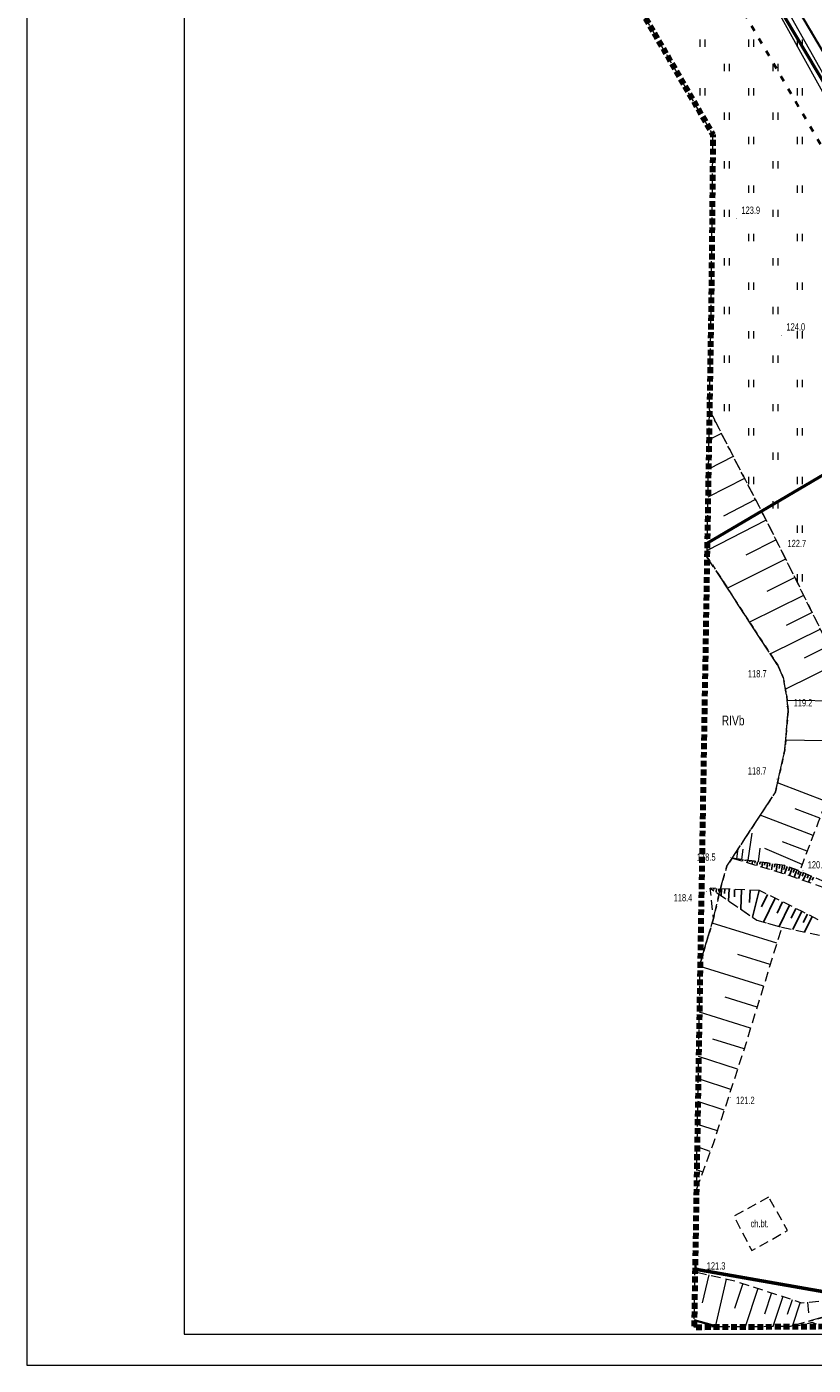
# Model space of a CAD drawing. Header units: metres. Extents: x 7464056 to 7464277, y 5957530 to 5957827.
# Tile 1 of 26: x 7464056 to 7464137, y 5957530 to 5957668. Entities that reach past the tile are written whole.
import ezdxf
from ezdxf.enums import TextEntityAlignment as Align

# ---------------------------------------------------------------- set-up
doc = ezdxf.new("R2010")
doc.units = ezdxf.units.M
doc.header["$MEASUREMENT"] = 0
for name, pattern in [('1', [0.6, 0.3, -0.3]), ('1.0_0.5', [1.5, 1, -0.5]), ('2', [0.9, 0.6, -0.3]), ('219-500', [0]), ('ACAD_ISO03W100', [30, 12, -18]), ('egkk-500', [2, 1.5, -0.5]), ('egug-500', [1, 0.5, -0.5])]:
    doc.linetypes.add(name, pattern=pattern)
doc.layers.get('0').update_dxf_attribs({"color": 2, "linetype": 'CONTINUOUS', "lineweight": 5})
for name, color, linetype in [('000 Inne (niezydentyfikowane)', 7, 'CONTINUOUS'), ('209-oznaczenie konturu klasyfikacyjnego', 7, 'CONTINUOUS'), ('217-kontur klasyfikacyjny', 7, 'CONTINUOUS'), ('218-kontur użytku gruntowego', 7, 'CONTINUOUS'), ('chodnik', 7, 'CONTINUOUS'), ('chodnik-Atr17', 7, 'CONTINUOUS'), ('ogrodzenie trwałe', 7, 'CONTINUOUS'), ('pikieta naturalna', 7, 'CONTINUOUS'), ('przewód elektroenergetyczny podziemny', 7, 'CONTINUOUS'), ('przewód telekomunikacyjny podziemny', 7, 'CONTINUOUS'), ('skarpa nieumocniona', 7, 'CONTINUOUS'), ('trawnik', 7, 'CONTINUOUS'), ('Zakres', 7, 'CONTINUOUS')]:
    doc.layers.add(name, color=color, linetype=linetype)
for name, color, linetype, lineweight in [('219-działka ewidencyjna', 7, 'CONTINUOUS', 30), ('__A-Tabelka', 7, 'CONTINUOUS', 18), ('_E-kabel el', 1, 'ACAD_ISO03W100', 40), ('pikieta naturalna-Atr2', 8, 'CONTINUOUS', 9)]:
    doc.layers.add(name, color=color, linetype=linetype, lineweight=lineweight)
doc.styles.get("Standard").update_dxf_attribs({"font": 'Working1250', "width": 0.75})
doc.linetypes.add('902-500', pattern='A,3.75,0,[1,ksztalty.shx,S=0.5,R=0,X=0,Y=0],3.75', length=7.5)

# ---------------------------------------------------------------- blocks, each defined once
blk = doc.blocks.new('PW01')
at = {"linetype": 'Continuous', "lineweight": 13}
h = blk.add_hatch(color=0, dxfattribs=at)
edge = h.paths.add_edge_path()
edge.add_arc((0, 0), 0.045, 0, 360)
blk = doc.blocks.new('TU04')
at = {"color": 0, "linetype": 'Continuous', "lineweight": 13}
for p, q in [((0, 0), (0, 0.75)), ((0.5, 0), (0.5, 0.75))]:
    blk.add_line(p, q, dxfattribs=at)

msp = doc.modelspace()

# ---------------------------------------------------------------- linework, layer by layer
at = {"layer": '000 Inne (niezydentyfikowane)', "color": 7, "linetype": 'Continuous', "lineweight": 13}
for p, q in [((7464127.89, 5957625.77), (7464126.609, 5957625.117)), ((7464129.1, 5957623.41), (7464126.558, 5957622.096)), ((7464130.27, 5957621.14), (7464126.51, 5957619.197)), ((7464131.4, 5957618.96), (7464128.09, 5957617.25)), ((7464132.49, 5957616.85), (7464126.418, 5957613.719)), ((7464133.52, 5957614.81), (7464130.41, 5957613.25)), ((7464134.5, 5957612.84), (7464128.51, 5957609.86)), ((7464135.45, 5957610.93), (7464132.56, 5957609.5)), ((7464136.35, 5957609.1), (7464130.79, 5957606.35)), ((7464137.23, 5957607.33), (7464134.55, 5957606.01)), ((7464138.07, 5957605.62), (7464132.93, 5957603.08)), ((7464138.93, 5957603.92), (7464136.42, 5957602.66)), ((7464139.82, 5957602.11), (7464134.47, 5957599.47)), ((7464140.82, 5957598.2), (7464134.66, 5957598.28)), ((7464140.77, 5957594.1), (7464134.5, 5957594.2)), ((7464138.65, 5957587.88), (7464133.67, 5957589.81)), ((7464138.01, 5957586.17), (7464135.47, 5957587.13)), ((7464137.33, 5957584.4), (7464131.88, 5957586.47)), ((7464130.65, 5957581.84), (7464131.04, 5957584.62)), ((7464129.49, 5957582), (7464129.63, 5957583.05)), ((7464129.99, 5957581.93), (7464130.14, 5957582.99)), ((7464131.69, 5957581.69), (7464131.89, 5957583.1)), ((7464136.2, 5957581.41), (7464132.34, 5957583.07)), ((7464136.72, 5957582.79), (7464134.18, 5957583.75)), ((7464133.59, 5957573.31), (7464126.93, 5957575.37)), ((7464132.91, 5957571.1), (7464129.59, 5957572.13)), ((7464132.23, 5957568.9), (7464125.702, 5957570.928)), ((7464131.56, 5957566.72), (7464128.28, 5957567.74)), ((7464130.89, 5957564.57), (7464125.622, 5957566.201)), ((7464130.23, 5957562.43), (7464127.02, 5957563.43)), ((7464129.55, 5957560.33), (7464125.546, 5957561.646)), ((7464128.87, 5957558.24), (7464125.74, 5957559.27)), ((7464128.17, 5957556.13), (7464125.469, 5957557.016)), ((7464127.48, 5957554), (7464125.429, 5957554.666)), ((7464126.75, 5957551.87), (7464125.391, 5957552.366)), ((7464125.97, 5957549.76), (7464125.351, 5957549.987)), ((7464125.25, 5957540.14), (7464125.186, 5957540.129)), ((7464126.58, 5957539.17), (7464125.92, 5957536.29)), ((7464128.39, 5957538.75), (7464127.261, 5957533.813)), ((7464130.1, 5957538.29), (7464129.25, 5957535.71)), ((7464131.65, 5957537.78), (7464130.35, 5957533.831)), ((7464133.04, 5957537.33), (7464132.32, 5957535.13)), ((7464134.2, 5957536.95), (7464133.191, 5957533.848)), ((7464135.18, 5957536.62), (7464134.67, 5957535.08)), ((7464136, 5957536.35), (7464135.186, 5957533.86)), ((7464136.75, 5957536.36), (7464136.84, 5957535.28))]:
    msp.add_line(p, q, dxfattribs=at)
at = {"layer": '000 Inne (niezydentyfikowane)', "color": 56, "linetype": 'Continuous', "lineweight": 50, "flags": 128}
for points in [[(7464129.82, 5957706.056), (7464158.016, 5957657.47), (7464158.056, 5957657.401), (7464162.94, 5957648.984), (7464162.981, 5957648.914), (7464176.492, 5957625.631), (7464176.499, 5957625.621), (7464182.663, 5957614.998), (7464186.213, 5957609.558), (7464195.967, 5957590.719), (7464195.97, 5957590.71), (7464198.51, 5957586.21), (7464201.941, 5957582.25), (7464205.521, 5957578.87), (7464209.991, 5957575.1), (7464215.369, 5957570.98), (7464206.32, 5957560.132), (7464194.92, 5957546.46), (7464180.799, 5957585.27), (7464167.995, 5957612.279), (7464163.514, 5957619.798), (7464156.208, 5957632.058), (7464149.275, 5957643.692), (7464129.849, 5957676.292)], [(7464126.431, 5957614.494), (7464156.208, 5957632.058), (7464163.514, 5957619.798), (7464156.749, 5957590.749), (7464156.689, 5957582.483), (7464160.044, 5957570.443), (7464166.573, 5957560.859), (7464191.954, 5957545.875), (7464191.47, 5957545.78), (7464189.787, 5957545.447), (7464144.12, 5957536.43), (7464125.18, 5957539.755)], [(7464125.18, 5957539.755), (7464144.12, 5957536.43), (7464189.787, 5957545.447), (7464192.159, 5957543.5), (7464193.823, 5957534.207)]]:
    msp.add_lwpolyline(points, dxfattribs=at)
at = {"layer": '000 Inne (niezydentyfikowane)', "color": 56, "linetype": 'Continuous', "lineweight": 13, "flags": 128}
for points in [[(7464102.889, 5957698.194), (7464113.452, 5957704.425), (7464117.917, 5957696.764), (7464118.65, 5957695.507), (7464129.849, 5957676.292), (7464149.275, 5957643.692), (7464156.208, 5957632.058)], [(7464156.208, 5957632.058), (7464126.431, 5957614.494)]]:
    msp.add_lwpolyline(points, dxfattribs=at)
at = {"layer": '000 Inne (niezydentyfikowane)', "color": 253, "linetype": '1', "lineweight": 13, "flags": 128}
msp.add_lwpolyline([(7464125.18, 5957539.755), (7464144.12, 5957536.43), (7464189.787, 5957545.447), (7464191.47, 5957545.78), (7464191.954, 5957545.875), (7464194.899, 5957546.456), (7464194.92, 5957546.46), (7464206.32, 5957560.132), (7464215.369, 5957570.98), (7464209.991, 5957575.1), (7464205.521, 5957578.87), (7464201.941, 5957582.25), (7464198.51, 5957586.21), (7464195.97, 5957590.71), (7464195.967, 5957590.719), (7464186.213, 5957609.558), (7464182.663, 5957614.998), (7464176.499, 5957625.621), (7464176.492, 5957625.631), (7464162.981, 5957648.914), (7464162.94, 5957648.984), (7464158.056, 5957657.401), (7464158.016, 5957657.47)], dxfattribs=at)
at = {"layer": '000 Inne (niezydentyfikowane)', "color": 7, "linetype": 'Continuous', "lineweight": 25, "flags": 128}
for points in [[(7464129.07, 5957582.06), (7464129.07, 5957582.05)], [(7464129.33, 5957582.02), (7464129.32, 5957582)], [(7464129.58, 5957581.99), (7464129.57, 5957581.9)], [(7464129.83, 5957581.95), (7464129.82, 5957581.89)], [(7464130.09, 5957581.92), (7464130.06, 5957581.75)], [(7464130.34, 5957581.88), (7464130.33, 5957581.78)], [(7464130.59, 5957581.84), (7464130.56, 5957581.6)], [(7464130.85, 5957581.81), (7464130.83, 5957581.67)], [(7464131.1, 5957581.77), (7464131.06, 5957581.45)], [(7464131.35, 5957581.74), (7464131.33, 5957581.56)], [(7464131.61, 5957581.7), (7464131.55, 5957581.3)], [(7464131.86, 5957581.67), (7464131.83, 5957581.45)], [(7464132.12, 5957581.63), (7464132.05, 5957581.15)], [(7464132.37, 5957581.59), (7464132.33, 5957581.34)], [(7464132.62, 5957581.56), (7464132.55, 5957581)], [(7464132.88, 5957581.52), (7464132.84, 5957581.23)], [(7464133.13, 5957581.49), (7464133.04, 5957580.85)], [(7464133.38, 5957581.45), (7464133.34, 5957581.12)], [(7464133.64, 5957581.42), (7464133.54, 5957580.7)], [(7464133.89, 5957581.38), (7464133.84, 5957581.01)], [(7464134.16, 5957581.34), (7464134.05, 5957580.55)], [(7464134.42, 5957581.3), (7464134.31, 5957580.9)], [(7464134.67, 5957581.2), (7464134.39, 5957580.45)], [(7464134.92, 5957581.11), (7464134.78, 5957580.74)], [(7464135.16, 5957581.02), (7464134.89, 5957580.29)], [(7464135.4, 5957580.93), (7464135.27, 5957580.57)], [(7464135.64, 5957580.84), (7464135.37, 5957580.12)], [(7464135.88, 5957580.75), (7464135.75, 5957580.39)], [(7464136.11, 5957580.66), (7464135.81, 5957579.96)], [(7464136.35, 5957580.55), (7464136.2, 5957580.22)], [(7464136.6, 5957580.44), (7464136.31, 5957579.78)], [(7464136.86, 5957580.33), (7464136.72, 5957580.01)], [(7464137.11, 5957580.22), (7464136.84, 5957579.6)], [(7464137.37, 5957580.11), (7464137.23, 5957579.81)], [(7464126.84, 5957578.96), (7464126.84, 5957578.9)], [(7464127.11, 5957578.94), (7464127.1, 5957578.83)], [(7464127.37, 5957578.93), (7464127.35, 5957578.55)], [(7464127.63, 5957578.92), (7464127.62, 5957578.64)], [(7464127.9, 5957578.91), (7464127.87, 5957578.19)], [(7464128.24, 5957578.89), (7464128.22, 5957578.43)], [(7464128.68, 5957578.87), (7464128.63, 5957577.67)], [(7464129.25, 5957578.85), (7464129.22, 5957578.07)], [(7464129.97, 5957578.81), (7464129.88, 5957576.81)], [(7464130.84, 5957578.77), (7464130.78, 5957577.5)], [(7464131.78, 5957578.73), (7464131.1, 5957575.98)], [(7464132.62, 5957578.33), (7464132, 5957577.05)], [(7464133.43, 5957577.93), (7464132.22, 5957575.48)], [(7464134.18, 5957577.56), (7464133.62, 5957576.4)], [(7464134.89, 5957577.21), (7464133.82, 5957575.03)], [(7464135.56, 5957576.89), (7464135.06, 5957575.87)], [(7464136.17, 5957576.59), (7464135.25, 5957574.71)], [(7464136.73, 5957576.3), (7464136.29, 5957575.44)], [(7464137.24, 5957576.04), (7464136.43, 5957574.46)]]:
    msp.add_lwpolyline(points, dxfattribs=at)
at = {"layer": '000 Inne (niezydentyfikowane)', "color": 253, "linetype": '1', "lineweight": 25, "flags": 128}
msp.add_lwpolyline([(7464189.787, 5957545.447), (7464144.12, 5957536.43), (7464125.18, 5957539.755)], dxfattribs=at)
at = {"layer": '217-kontur klasyfikacyjny', "color": 92, "linetype": 'egkk-500', "lineweight": 18, "flags": 128}
for points in [[(7464128.16, 5957610.41), (7464126.407, 5957613.067)], [(7464131.29, 5957605.57), (7464128.16, 5957610.41)], [(7464133.7, 5957601.91), (7464131.29, 5957605.57)], [(7464134.23, 5957600.66), (7464133.7, 5957601.91)], [(7464134.6, 5957598.86), (7464134.23, 5957600.66)], [(7464134.76, 5957597.25), (7464134.6, 5957598.86)], [(7464134.42, 5957593.21), (7464134.76, 5957597.25)], [(7464133.46, 5957588.88), (7464134.42, 5957593.21)], [(7464128.99, 5957582.07), (7464133.46, 5957588.88)], [(7464127.84, 5957579.06), (7464128.44, 5957581.23)], [(7464128.44, 5957581.23), (7464128.99, 5957582.07)], [(7464127.07, 5957575.86), (7464127.84, 5957579.06)], [(7464125.706, 5957571.202), (7464127.07, 5957575.86)], [(7464144.12, 5957536.43), (7464134.908, 5957533.858)]]:
    msp.add_lwpolyline(points, dxfattribs=at)
at = {"layer": '218-kontur użytku gruntowego', "color": 3, "linetype": 'egug-500', "lineweight": 18, "flags": 128}
for points in [[(7464165.86, 5957618.54), (7464132.53, 5957674.94)], [(7464132.53, 5957674.94), (7464165.86, 5957618.54)], [(7464128.16, 5957610.41), (7464126.407, 5957613.067)], [(7464126.407, 5957613.067), (7464128.16, 5957610.41)], [(7464131.29, 5957605.57), (7464128.16, 5957610.41)], [(7464128.16, 5957610.41), (7464131.29, 5957605.57)], [(7464133.7, 5957601.91), (7464131.29, 5957605.57)], [(7464131.29, 5957605.57), (7464133.7, 5957601.91)], [(7464134.23, 5957600.66), (7464133.7, 5957601.91)], [(7464133.7, 5957601.91), (7464134.23, 5957600.66)], [(7464134.6, 5957598.86), (7464134.23, 5957600.66)], [(7464134.23, 5957600.66), (7464134.6, 5957598.86)], [(7464134.76, 5957597.25), (7464134.6, 5957598.86)], [(7464134.6, 5957598.86), (7464134.76, 5957597.25)], [(7464134.42, 5957593.21), (7464134.76, 5957597.25)], [(7464134.76, 5957597.25), (7464134.42, 5957593.21)], [(7464133.46, 5957588.88), (7464134.42, 5957593.21)], [(7464134.42, 5957593.21), (7464133.46, 5957588.88)], [(7464128.99, 5957582.07), (7464133.46, 5957588.88)], [(7464133.46, 5957588.88), (7464128.99, 5957582.07)], [(7464127.84, 5957579.06), (7464128.44, 5957581.23)], [(7464128.44, 5957581.23), (7464127.84, 5957579.06)], [(7464128.44, 5957581.23), (7464128.99, 5957582.07)], [(7464128.99, 5957582.07), (7464128.44, 5957581.23)], [(7464127.07, 5957575.86), (7464127.84, 5957579.06)], [(7464127.84, 5957579.06), (7464127.07, 5957575.86)], [(7464125.706, 5957571.202), (7464127.07, 5957575.86)], [(7464127.07, 5957575.86), (7464125.706, 5957571.202)], [(7464144.12, 5957536.43), (7464134.908, 5957533.858)], [(7464134.908, 5957533.858), (7464144.12, 5957536.43)]]:
    msp.add_lwpolyline(points, dxfattribs=at)
at = {"layer": '219-działka ewidencyjna', "color": 7, "linetype": '219-500', "flags": 128}
msp.add_lwpolyline([(7464165.86, 5957618.54), (7464132.53, 5957674.94)], dxfattribs=at)
at = {"layer": '__A-Tabelka', "ltscale": 5}
for points in [[(7464266.428, 5957826.876), (7464056.428, 5957826.876), (7464056.428, 5957529.876), (7464266.428, 5957529.876)], [(7464263.228, 5957823.676), (7464072.628, 5957823.676), (7464072.628, 5957533.076), (7464263.228, 5957533.076)]]:
    msp.add_lwpolyline(points, close=True, dxfattribs=at)
at = {"layer": '_E-kabel el', "ltscale": 0.05}
msp.add_lwpolyline([(7464087.37, 5957741.555), (7464088.274, 5957740.255), (7464088.274, 5957740.255), (7464108.163, 5957706.574), (7464108.163, 5957706.574), (7464115.284, 5957694.417), (7464107.767, 5957690.712), (7464119.842, 5957669.986), (7464127.199, 5957674.201), (7464153.719, 5957628.799), (7464159.587, 5957619.328), (7464161.393, 5957613.844), (7464166.778, 5957604.959), (7464163.85, 5957591.454), (7464163.85, 5957589.14), (7464165.616, 5957586.064)], dxfattribs=at)
at = {"layer": 'chodnik', "color": 7, "linetype": '1.0_0.5', "lineweight": 18, "flags": 128}
msp.add_lwpolyline([(7464132.75, 5957547.18), (7464129.18, 5957545.2), (7464131.01, 5957541.67), (7464134.7, 5957543.73)], close=True, dxfattribs=at)
at = {"layer": 'ogrodzenie trwałe', "color": 7, "linetype": '902-500', "lineweight": 35, "flags": 128}
msp.add_lwpolyline([(7464127.541, 5957533.815), (7464125.092, 5957534.516)], dxfattribs=at)
at = {"layer": 'przewód elektroenergetyczny podziemny', "color": 1, "linetype": 'Continuous', "lineweight": 18, "flags": 128}
msp.add_lwpolyline([(7464198.519, 5957534.235), (7464197.84, 5957535.9), (7464197.3, 5957537.03), (7464195.22, 5957542.68), (7464189.26, 5957548.01), (7464189.91, 5957549.75), (7464190.89, 5957553.48), (7464190.91, 5957554.57), (7464189.76, 5957559.13), (7464187.22, 5957567.86), (7464186.59, 5957569.43), (7464183.38, 5957577.47), (7464182.86, 5957579.06), (7464180.99, 5957584.74), (7464178.47, 5957589.84), (7464169.34, 5957607.61), (7464167.33, 5957611.16), (7464164.77, 5957616.16), (7464161.16, 5957621.94), (7464156, 5957630.1), (7464149.38, 5957641.57), (7464141.13, 5957655.81), (7464133.08, 5957670.35)], dxfattribs=at)
at = {"layer": 'przewód telekomunikacyjny podziemny', "color": 30, "linetype": 'Continuous', "lineweight": 18, "flags": 128}
msp.add_lwpolyline([(7464173.56, 5957629.98), (7464173.3, 5957629.92), (7464170.34, 5957629.31), (7464162.06, 5957623.92), (7464161.72, 5957623.7), (7464161.34, 5957624.32), (7464141.5, 5957657.19), (7464121.46, 5957692.84), (7464107.23, 5957716.37), (7464099.06, 5957725.95), (7464085.39, 5957751.08), (7464082.794, 5957754.88)], dxfattribs=at)
at = {"layer": 'skarpa nieumocniona', "color": 7, "linetype": '1.0_0.5', "lineweight": 18, "flags": 128}
for points in [[(7464127.3, 5957626.93), (7464128.74, 5957624.11), (7464130.15, 5957621.38), (7464131.45, 5957618.86), (7464132.92, 5957616.01), (7464134.22, 5957613.41), (7464135.53, 5957610.77), (7464136.76, 5957608.28), (7464138.08, 5957605.61), (7464139.3, 5957603.17), (7464140.84, 5957600.05), (7464140.8, 5957596.99), (7464140.78, 5957594.74), (7464140.75, 5957592.73), (7464140.72, 5957590.36), (7464140.72, 5957589.93), (7464138.86, 5957588.41), (7464138.6, 5957587.74), (7464137.85, 5957585.76), (7464137.14, 5957583.89), (7464136.3, 5957581.68), (7464135.94, 5957580.73), (7464134.39, 5957581.31), (7464133.88, 5957581.38), (7464132.58, 5957581.57), (7464131.29, 5957581.75), (7464128.99, 5957582.07), (7464133.46, 5957588.88), (7464134.42, 5957593.21), (7464134.76, 5957597.25), (7464134.6, 5957598.86), (7464134.23, 5957600.66), (7464133.7, 5957601.91), (7464131.29, 5957605.57), (7464128.16, 5957610.41), (7464126.41, 5957613.07), (7464126.66, 5957628.17)], [(7464127.3, 5957626.93), (7464128.74, 5957624.11), (7464130.15, 5957621.38), (7464131.45, 5957618.86), (7464132.92, 5957616.01), (7464134.22, 5957613.41), (7464135.53, 5957610.77), (7464136.76, 5957608.28), (7464138.08, 5957605.61), (7464139.3, 5957603.17), (7464140.84, 5957600.05), (7464140.8, 5957596.99), (7464140.78, 5957594.74), (7464140.75, 5957592.73), (7464140.72, 5957590.36), (7464140.72, 5957589.93), (7464138.86, 5957588.41), (7464138.6, 5957587.74), (7464137.85, 5957585.76), (7464137.14, 5957583.89), (7464136.3, 5957581.68), (7464135.94, 5957580.73), (7464134.39, 5957581.31), (7464133.88, 5957581.38), (7464132.58, 5957581.57), (7464131.29, 5957581.75), (7464128.99, 5957582.07), (7464133.46, 5957588.88), (7464134.42, 5957593.21), (7464134.76, 5957597.25), (7464134.6, 5957598.86), (7464134.23, 5957600.66), (7464133.7, 5957601.91), (7464131.29, 5957605.57), (7464128.16, 5957610.41), (7464126.41, 5957613.07), (7464126.66, 5957628.17)], [(7464128.99, 5957582.07), (7464134.82, 5957580.32), (7464138.33, 5957579.06), (7464143.59, 5957577.17), (7464142.38, 5957577.94), (7464139.79, 5957579.06), (7464135.94, 5957580.73), (7464134.39, 5957581.31)], [(7464128.99, 5957582.07), (7464134.82, 5957580.32), (7464138.33, 5957579.06), (7464143.59, 5957577.17), (7464142.38, 5957577.94), (7464139.79, 5957579.06), (7464135.94, 5957580.73), (7464134.39, 5957581.31)], [(7464131.54, 5957575.67), (7464134.1, 5957574.95), (7464130.1, 5957562.01), (7464127.04, 5957552.67), (7464125.32, 5957547.97), (7464125.71, 5957571.2), (7464127.07, 5957575.86), (7464126.75, 5957578.96)], [(7464131.54, 5957575.67), (7464134.1, 5957574.95), (7464130.1, 5957562.01), (7464127.04, 5957552.67), (7464125.32, 5957547.97), (7464125.71, 5957571.2), (7464127.07, 5957575.86), (7464126.75, 5957578.96)], [(7464131.8, 5957578.73), (7464126.75, 5957578.96), (7464131.54, 5957575.67), (7464134.1, 5957574.95), (7464143.04, 5957573.05), (7464136.27, 5957576.54)], [(7464131.8, 5957578.73), (7464126.75, 5957578.96), (7464131.54, 5957575.67), (7464134.1, 5957574.95), (7464143.04, 5957573.05), (7464136.27, 5957576.54)], [(7464125.37, 5957539.45), (7464129.37, 5957538.53), (7464136.14, 5957536.31), (7464141.99, 5957536.8), (7464145.77, 5957533.92), (7464138.27, 5957533.88), (7464137.23, 5957534.27), (7464135.52, 5957533.86), (7464125.08, 5957533.8), (7464125.19, 5957540.45)], [(7464125.37, 5957539.45), (7464129.37, 5957538.53), (7464136.14, 5957536.31), (7464141.99, 5957536.8), (7464145.77, 5957533.92), (7464138.27, 5957533.88), (7464137.23, 5957534.27), (7464135.52, 5957533.86), (7464125.08, 5957533.8), (7464125.19, 5957540.45)]]:
    msp.add_lwpolyline(points, close=True, dxfattribs=at)
at = {"layer": 'trawnik', "color": 7, "linetype": '1.0_0.5', "lineweight": 18, "flags": 128}
msp.add_lwpolyline([(7464137.77, 5957671.55), (7464145.7, 5957658.29), (7464153.31, 5957645.2), (7464161.81, 5957630.88), (7464165.59, 5957624.29), (7464166.01, 5957623.09), (7464166.28, 5957621.51), (7464166.24, 5957620.22), (7464165.92, 5957618.44), (7464165.25, 5957616.11), (7464164.7, 5957613.53), (7464163.75, 5957609.44), (7464162.14, 5957607.54), (7464160.59, 5957605.13), (7464158.88, 5957598.62), (7464149.75, 5957588.95), (7464140.72, 5957589.93), (7464140.72, 5957590.36), (7464140.75, 5957592.73), (7464140.78, 5957594.74), (7464140.8, 5957596.99), (7464140.84, 5957600.05), (7464139.3, 5957603.17), (7464138.08, 5957605.61), (7464136.76, 5957608.28), (7464135.53, 5957610.77), (7464134.22, 5957613.41), (7464132.92, 5957616.01), (7464131.45, 5957618.86), (7464130.15, 5957621.38), (7464128.74, 5957624.11), (7464127.3, 5957626.93), (7464126.66, 5957628.17), (7464126.84, 5957638.93), (7464127.02, 5957656.52), (7464119.12, 5957670.16), (7464132.26, 5957677.67)], close=True, dxfattribs=at)
at = {"layer": 'Zakres', "color": 134, "linetype": '2', "lineweight": 90, "flags": 128}
msp.add_lwpolyline([(7464273.07, 5957642.1), (7464173.57, 5957639.94), (7464098.51, 5957764.09), (7464073.29, 5957749.31), (7464127.02, 5957656.52), (7464126.84, 5957638.93), (7464125.08, 5957533.8), (7464273.77, 5957534.68)], close=True, dxfattribs=at)

# ---------------------------------------------------------------- block references
at = {"layer": 'pikieta naturalna', "color": 7, "linetype": 'Continuous', "lineweight": 13}
for p in [(7464129.45, 5957647.87), (7464134.08, 5957635.86), (7464134.19, 5957613.57), (7464134.04, 5957601.04), (7464134.57, 5957597.68), (7464133.61, 5957590.19), (7464128.8, 5957582.12), (7464136.29, 5957580.78), (7464126.36, 5957578.65), (7464128.84, 5957557.44), (7464125.38, 5957539.37)]:
    msp.add_blockref('PW01', p, dxfattribs=at)
at = {"layer": 'trawnik', "color": 7, "linetype": 'Continuous', "lineweight": 18}
for p in [(7464125.719, 5957665.549), (7464130.719, 5957665.549), (7464135.719, 5957665.549), (7464128.219, 5957663.049), (7464133.219, 5957663.049), (7464125.719, 5957660.549), (7464130.719, 5957660.549), (7464135.719, 5957660.549), (7464128.219, 5957658.049), (7464133.219, 5957658.049), (7464130.719, 5957655.549), (7464135.719, 5957655.549), (7464128.219, 5957653.049), (7464133.219, 5957653.049), (7464130.719, 5957650.549), (7464135.719, 5957650.549), (7464128.219, 5957648.049), (7464133.219, 5957648.049), (7464130.719, 5957645.549), (7464135.719, 5957645.549), (7464128.219, 5957643.049), (7464133.219, 5957643.049), (7464130.719, 5957640.549), (7464135.719, 5957640.549), (7464128.219, 5957638.049), (7464133.219, 5957638.049), (7464130.719, 5957635.549), (7464135.719, 5957635.549), (7464128.219, 5957633.049), (7464133.219, 5957633.049), (7464130.719, 5957630.549), (7464135.719, 5957630.549), (7464128.219, 5957628.049), (7464133.219, 5957628.049), (7464130.719, 5957625.549), (7464135.719, 5957625.549), (7464133.219, 5957623.049), (7464130.719, 5957620.549), (7464135.719, 5957620.549), (7464133.219, 5957618.049), (7464135.719, 5957615.549), (7464135.719, 5957610.549)]:
    msp.add_blockref('TU04', p, dxfattribs=at)

# ---------------------------------------------------------------- texts
at = {"layer": '209-oznaczenie konturu klasyfikacyjnego', "color": 3, "linetype": 'Continuous', "lineweight": 18, "width": 0.79}
msp.add_text('RIVb', height=1, dxfattribs=at).set_placement((7464127.92, 5957596.73), align=Align.TOP_LEFT)
at = {"layer": 'chodnik-Atr17', "color": 7, "width": 0.765}
msp.add_text('ch.bt.', height=0.75, dxfattribs=at).set_placement((7464130.89, 5957544.08))
at = {"layer": 'pikieta naturalna-Atr2', "color": 7, "width": 0.765}
for s, p in [('123.9', (7464129.95, 5957648.37)), ('124.0', (7464134.58, 5957636.36)), ('122.7', (7464134.69, 5957614.07)), ('118.7', (7464130.62, 5957600.67)), ('119.2', (7464135.32, 5957597.68)), ('118.7', (7464130.61, 5957590.67)), ('118.5', (7464125.37, 5957581.8)), ('120.8', (7464136.77, 5957581)), ('118.4', (7464122.98, 5957577.62)), ('121.2', (7464129.39, 5957556.76)), ('121.3', (7464126.38, 5957539.72))]:
    msp.add_text(s, height=0.75, dxfattribs=at).set_placement(p)

doc.saveas('drawing.dxf')
